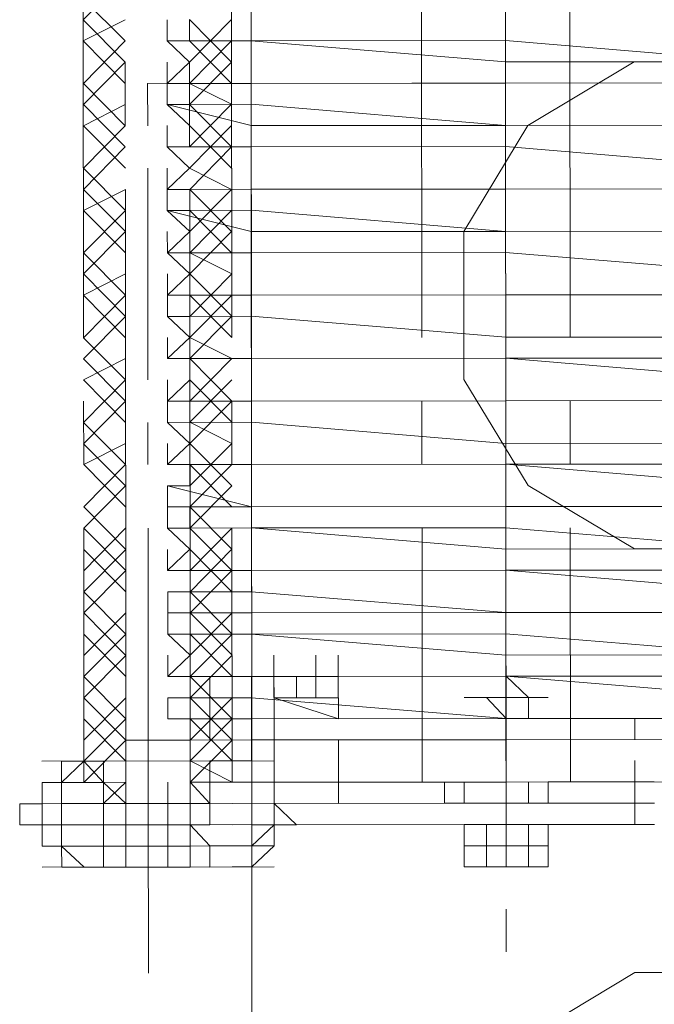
# Model space of a CAD drawing. Header units: inches. Extents: x -5850 to 5646, y 8947 to 13007.
# Tile 79 of 256: x -4414 to -4401, y 10679 to 10699. Entities that reach past the tile are written whole.
import ezdxf

# ---------------------------------------------------------------- set-up
doc = ezdxf.new("R2010")
doc.units = ezdxf.units.IN
doc.header["$MEASUREMENT"] = 0
doc.layers.add('at_Entity', color=7, linetype='Continuous')

msp = doc.modelspace()

# ---------------------------------------------------------------- linework, layer by layer
at = {"layer": 'at_Entity', "color": 7, "lineweight": 20}
for p, q in [((-4409.124, 10683.303), (-4409.149, 10711.179)), ((-4412.478, 10692.166), (-4412.486, 10701.886)), ((-4409.522, 10692.169), (-4409.531, 10701.889)), ((-4405.73, 10692.172), (-4405.739, 10701.892)), ((-4402.775, 10692.175), (-4402.783, 10701.895)), ((-4410.81, 10698.084), (-4410.81, 10698.508)), ((-4410.364, 10698.085), (-4410.364, 10698.509)), ((-4410.81, 10698.084), (-4409.137, 10698.086)), ((-4409.137, 10698.086), (-4410.81, 10698.084)), ((-4410.81, 10698.084), (-4410.364, 10698.085)), ((-4410.363, 10697.661), (-4410.81, 10698.084)), ((-4404.062, 10698.09), (-4409.137, 10698.086)), ((-4409.137, 10698.086), (-4404.062, 10697.667)), ((-4404.062, 10698.09), (-4398.988, 10697.671)), ((-4411.645, 10696.394), (-4411.646, 10697.66)), ((-4411.645, 10696.394), (-4411.646, 10697.66)), ((-4410.809, 10697.237), (-4410.81, 10697.661)), ((-4410.809, 10697.237), (-4410.363, 10697.661)), ((-4410.363, 10697.661), (-4410.362, 10696.395)), ((-4410.363, 10697.661), (-4410.362, 10696.395)), ((-4398.988, 10697.671), (-4404.062, 10697.667)), ((-4410.809, 10697.237), (-4409.136, 10697.238)), ((-4409.136, 10697.238), (-4410.809, 10697.237)), ((-4410.809, 10696.819), (-4410.809, 10697.237)), ((-4410.363, 10697.237), (-4410.809, 10697.237)), ((-4410.363, 10696.819), (-4410.363, 10697.237)), ((-4409.136, 10697.238), (-4404.062, 10697.243)), ((-4404.062, 10697.243), (-4409.136, 10697.238)), ((-4404.062, 10697.243), (-4398.987, 10697.247)), ((-4398.987, 10697.247), (-4404.062, 10697.243)), ((-4409.136, 10696.82), (-4410.809, 10696.819)), ((-4410.809, 10696.819), (-4409.136, 10696.396)), ((-4410.809, 10696.819), (-4410.363, 10696.819)), ((-4410.362, 10696.395), (-4410.809, 10696.819)), ((-4409.127, 10687.1), (-4409.136, 10696.82)), ((-4409.136, 10696.82), (-4404.061, 10696.401)), ((-4410.808, 10695.971), (-4410.808, 10696.395)), ((-4410.362, 10695.971), (-4410.362, 10696.395)), ((-4404.061, 10696.401), (-4409.136, 10696.396)), ((-4404.061, 10696.401), (-4398.986, 10696.405)), ((-4398.986, 10696.405), (-4404.061, 10696.401)), ((-4404.061, 10695.977), (-4410.808, 10695.971)), ((-4410.808, 10695.971), (-4409.135, 10695.972)), ((-4410.808, 10695.971), (-4410.362, 10695.971)), ((-4410.362, 10695.548), (-4410.808, 10695.971)), ((-4409.135, 10695.972), (-4404.061, 10695.977)), ((-4404.061, 10695.977), (-4398.986, 10695.558)), ((-4404.061, 10695.977), (-4398.986, 10695.558)), ((-4410.807, 10695.123), (-4410.808, 10695.547)), ((-4410.807, 10695.123), (-4410.362, 10695.548)), ((-4411.634, 10684.143), (-4411.644, 10695.123)), ((-4411.634, 10684.143), (-4411.644, 10695.123)), ((-4410.807, 10695.123), (-4409.134, 10695.125)), ((-4409.134, 10695.125), (-4410.807, 10695.123)), ((-4410.361, 10695.124), (-4410.807, 10695.123)), ((-4410.807, 10694.705), (-4410.807, 10695.123)), ((-4410.361, 10695.124), (-4410.351, 10684.144)), ((-4410.361, 10695.124), (-4410.351, 10684.144)), ((-4410.361, 10694.705), (-4410.361, 10695.124)), ((-4409.134, 10695.125), (-4404.06, 10695.129)), ((-4404.06, 10695.129), (-4409.134, 10695.125)), ((-4404.06, 10695.129), (-4398.985, 10695.134)), ((-4398.985, 10695.134), (-4404.06, 10695.129)), ((-4409.134, 10694.707), (-4410.807, 10694.705)), ((-4410.807, 10694.705), (-4409.134, 10694.283)), ((-4410.807, 10694.705), (-4410.361, 10694.705)), ((-4410.36, 10694.282), (-4410.807, 10694.705)), ((-4409.134, 10694.707), (-4404.059, 10694.287)), ((-4409.134, 10694.283), (-4404.059, 10694.287)), ((-4404.059, 10694.287), (-4398.985, 10694.292)), ((-4398.985, 10694.292), (-4404.059, 10694.287)), ((-4410.806, 10693.857), (-4410.807, 10694.281)), ((-4410.806, 10693.857), (-4410.36, 10694.282)), ((-4410.806, 10693.857), (-4409.133, 10693.859)), ((-4409.133, 10693.859), (-4410.806, 10693.857)), ((-4410.36, 10693.44), (-4410.806, 10693.857)), ((-4409.133, 10693.859), (-4404.059, 10693.863)), ((-4404.059, 10693.863), (-4409.133, 10693.859)), ((-4404.059, 10693.863), (-4398.984, 10693.45)), ((-4398.984, 10693.45), (-4404.059, 10693.863)), ((-4410.805, 10693.015), (-4410.806, 10693.439)), ((-4410.805, 10693.015), (-4410.36, 10693.44)), ((-4410.805, 10693.015), (-4409.132, 10693.017)), ((-4409.132, 10693.017), (-4410.805, 10693.015)), ((-4410.359, 10693.016), (-4410.805, 10693.015)), ((-4410.805, 10692.592), (-4410.805, 10693.015)), ((-4410.359, 10692.592), (-4410.359, 10693.016)), ((-4409.132, 10693.017), (-4404.058, 10693.021)), ((-4409.132, 10693.017), (-4404.058, 10693.021)), ((-4404.058, 10693.021), (-4398.983, 10693.026)), ((-4398.983, 10693.026), (-4404.058, 10693.021)), ((-4410.805, 10692.592), (-4409.132, 10692.593)), ((-4409.132, 10692.593), (-4410.805, 10692.592)), ((-4410.805, 10692.592), (-4410.359, 10692.592)), ((-4410.359, 10692.168), (-4410.805, 10692.592)), ((-4409.132, 10692.593), (-4404.057, 10692.174)), ((-4409.132, 10692.593), (-4404.057, 10692.174)), ((-4410.804, 10691.75), (-4410.805, 10692.168)), ((-4410.804, 10691.75), (-4410.359, 10692.168)), ((-4404.057, 10692.174), (-4398.983, 10692.178)), ((-4398.983, 10692.178), (-4404.057, 10692.174)), ((-4410.804, 10691.75), (-4409.131, 10691.751)), ((-4409.131, 10691.751), (-4410.804, 10691.75)), ((-4410.358, 10691.75), (-4410.804, 10691.75)), ((-4410.358, 10691.326), (-4410.358, 10691.75)), ((-4409.131, 10691.751), (-4404.057, 10691.756)), ((-4404.057, 10691.756), (-4409.131, 10691.751)), ((-4398.982, 10691.76), (-4404.057, 10691.756)), ((-4404.057, 10691.756), (-4398.982, 10691.336)), ((-4410.804, 10690.902), (-4410.804, 10691.326)), ((-4410.804, 10690.902), (-4410.358, 10691.326)), ((-4412.475, 10689.635), (-4412.476, 10690.9)), ((-4410.804, 10690.902), (-4409.131, 10690.903)), ((-4409.131, 10690.903), (-4410.804, 10690.902)), ((-4410.803, 10690.478), (-4410.804, 10690.902)), ((-4410.357, 10690.902), (-4410.804, 10690.902)), ((-4410.357, 10690.479), (-4410.357, 10690.902)), ((-4409.52, 10689.637), (-4409.521, 10690.903)), ((-4409.131, 10690.903), (-4404.056, 10690.908)), ((-4409.131, 10690.903), (-4404.056, 10690.908)), ((-4405.728, 10689.641), (-4405.729, 10690.906)), ((-4404.056, 10690.908), (-4398.982, 10690.913)), ((-4398.982, 10690.913), (-4404.056, 10690.908)), ((-4402.772, 10689.643), (-4402.773, 10690.909)), ((-4410.803, 10690.478), (-4409.13, 10690.48)), ((-4409.13, 10690.48), (-4410.803, 10690.478)), ((-4410.803, 10690.478), (-4410.357, 10690.479)), ((-4410.357, 10690.055), (-4410.803, 10690.478)), ((-4409.13, 10690.48), (-4404.055, 10690.06)), ((-4409.13, 10690.48), (-4404.055, 10690.06)), ((-4410.802, 10689.636), (-4410.803, 10690.054)), ((-4410.802, 10689.636), (-4410.357, 10690.055)), ((-4404.055, 10690.06), (-4398.981, 10690.065)), ((-4398.981, 10690.065), (-4404.055, 10690.06)), ((-4410.802, 10689.636), (-4409.129, 10689.638)), ((-4409.129, 10689.638), (-4410.802, 10689.636)), ((-4410.356, 10689.637), (-4410.802, 10689.636)), ((-4410.356, 10689.213), (-4410.356, 10689.637)), ((-4409.129, 10689.638), (-4404.055, 10689.642)), ((-4409.129, 10689.638), (-4404.055, 10689.642)), ((-4398.98, 10689.647), (-4404.055, 10689.642)), ((-4404.055, 10689.642), (-4398.98, 10689.223)), ((-4410.802, 10689.212), (-4410.356, 10689.213)), ((-4410.802, 10689.212), (-4409.129, 10688.796)), ((-4410.802, 10689.212), (-4410.802, 10688.794)), ((-4409.129, 10688.796), (-4410.802, 10688.794)), ((-4410.801, 10688.37), (-4410.802, 10688.794)), ((-4410.356, 10688.794), (-4410.802, 10688.794)), ((-4410.355, 10688.371), (-4410.356, 10688.794)), ((-4409.129, 10688.796), (-4404.054, 10688.8)), ((-4409.129, 10688.796), (-4404.054, 10688.8)), ((-4404.054, 10688.8), (-4398.98, 10688.805)), ((-4398.98, 10688.805), (-4404.054, 10688.8)), ((-4412.47, 10683.3), (-4412.474, 10688.369)), ((-4410.801, 10688.37), (-4409.128, 10688.372)), ((-4409.128, 10688.372), (-4410.801, 10688.37)), ((-4410.801, 10688.37), (-4410.355, 10688.371)), ((-4410.355, 10687.947), (-4410.801, 10688.37)), ((-4409.514, 10683.302), (-4409.519, 10688.371)), ((-4409.128, 10688.372), (-4404.054, 10688.376)), ((-4409.128, 10688.372), (-4404.053, 10687.952)), ((-4405.722, 10683.306), (-4405.727, 10688.375)), ((-4404.054, 10688.376), (-4398.979, 10687.957)), ((-4402.767, 10683.308), (-4402.771, 10688.377)), ((-4410.801, 10687.523), (-4410.355, 10687.947)), ((-4410.801, 10687.523), (-4410.801, 10687.946)), ((-4398.979, 10687.957), (-4404.053, 10687.952)), ((-4410.801, 10687.523), (-4409.128, 10687.524)), ((-4409.128, 10687.524), (-4410.801, 10687.523)), ((-4410.354, 10687.523), (-4410.801, 10687.523)), ((-4410.354, 10687.099), (-4410.354, 10687.523)), ((-4409.128, 10687.524), (-4404.053, 10687.529)), ((-4404.053, 10687.529), (-4409.128, 10687.524)), ((-4398.979, 10687.533), (-4404.053, 10687.529)), ((-4404.053, 10687.529), (-4398.978, 10687.109)), ((-4410.8, 10687.099), (-4409.127, 10687.1)), ((-4410.8, 10687.099), (-4410.8, 10686.681)), ((-4410.8, 10687.099), (-4410.354, 10687.099)), ((-4409.127, 10687.1), (-4404.052, 10686.687)), ((-4410.8, 10686.681), (-4409.127, 10686.682)), ((-4410.799, 10686.257), (-4410.8, 10686.681)), ((-4410.354, 10686.681), (-4410.8, 10686.681)), ((-4410.353, 10686.257), (-4410.354, 10686.681)), ((-4404.052, 10686.687), (-4409.127, 10686.682)), ((-4404.052, 10686.687), (-4398.978, 10686.691)), ((-4398.978, 10686.691), (-4404.052, 10686.687)), ((-4410.799, 10686.257), (-4409.126, 10686.258)), ((-4409.126, 10686.258), (-4410.799, 10686.257)), ((-4410.799, 10686.257), (-4410.353, 10686.257)), ((-4410.353, 10685.833), (-4410.799, 10686.257)), ((-4409.126, 10686.258), (-4404.052, 10686.263)), ((-4409.126, 10686.258), (-4404.052, 10685.839)), ((-4404.052, 10686.263), (-4398.977, 10685.844)), ((-4398.977, 10685.844), (-4404.052, 10685.839)), ((-4410.799, 10685.409), (-4410.799, 10685.833)), ((-4410.799, 10685.409), (-4410.353, 10685.833)), ((-4408.68, 10685.411), (-4408.68, 10685.835)), ((-4408.68, 10685.411), (-4408.68, 10685.835)), ((-4407.843, 10685.412), (-4407.844, 10685.836)), ((-4407.397, 10685.412), (-4407.397, 10685.836)), ((-4410.799, 10685.409), (-4409.126, 10685.411)), ((-4410.799, 10685.409), (-4409.962, 10685.41)), ((-4410.353, 10685.41), (-4410.799, 10685.409)), ((-4410.352, 10684.986), (-4410.353, 10685.41)), ((-4409.962, 10685.41), (-4409.962, 10684.986)), ((-4409.516, 10685.41), (-4409.962, 10685.41)), ((-4409.126, 10685.411), (-4409.516, 10685.41)), ((-4409.516, 10684.987), (-4409.516, 10685.41)), ((-4409.126, 10685.411), (-4404.051, 10685.415)), ((-4407.397, 10685.412), (-4409.126, 10685.411)), ((-4409.125, 10684.569), (-4409.126, 10685.411)), ((-4408.68, 10685.411), (-4404.051, 10685.415)), ((-4407.397, 10685.412), (-4408.68, 10685.411)), ((-4408.679, 10684.987), (-4408.68, 10685.411)), ((-4408.68, 10685.411), (-4408.233, 10685.411)), ((-4408.679, 10684.987), (-4408.68, 10685.411)), ((-4408.679, 10684.987), (-4408.68, 10685.411)), ((-4408.233, 10685.411), (-4408.233, 10684.988)), ((-4407.843, 10685.412), (-4407.843, 10684.988)), ((-4407.843, 10685.412), (-4407.843, 10684.988)), ((-4407.843, 10684.988), (-4407.843, 10685.412)), ((-4407.843, 10684.988), (-4407.843, 10685.412)), ((-4407.397, 10685.412), (-4407.397, 10684.988)), ((-4407.397, 10684.988), (-4407.397, 10685.412)), ((-4407.397, 10684.988), (-4407.397, 10685.412)), ((-4407.397, 10685.412), (-4407.397, 10684.988)), ((-4407.397, 10684.988), (-4407.397, 10685.412)), ((-4398.977, 10685.42), (-4404.051, 10685.415)), ((-4404.051, 10685.415), (-4398.976, 10684.996)), ((-4404.051, 10685.415), (-4404.051, 10684.991)), ((-4403.605, 10684.992), (-4404.051, 10685.415)), ((-4410.798, 10684.985), (-4409.962, 10684.986)), ((-4410.798, 10684.985), (-4410.352, 10684.986)), ((-4410.798, 10684.985), (-4410.798, 10684.567)), ((-4409.962, 10684.986), (-4409.516, 10684.987)), ((-4409.962, 10684.986), (-4409.961, 10684.144)), ((-4409.961, 10684.144), (-4409.962, 10684.986)), ((-4409.516, 10684.987), (-4409.515, 10684.144)), ((-4409.515, 10684.144), (-4409.516, 10684.987)), ((-4409.516, 10684.987), (-4409.125, 10684.987)), ((-4409.125, 10684.987), (-4404.05, 10684.573)), ((-4408.679, 10684.987), (-4407.397, 10684.988)), ((-4408.233, 10684.988), (-4408.679, 10684.987)), ((-4407.396, 10684.57), (-4408.679, 10684.987)), ((-4404.051, 10684.991), (-4404.441, 10684.991)), ((-4404.441, 10684.991), (-4404.05, 10684.573)), ((-4403.604, 10684.574), (-4403.605, 10684.992)), ((-4411.634, 10684.143), (-4411.634, 10684.566)), ((-4411.634, 10684.143), (-4411.634, 10684.566)), ((-4411.634, 10684.143), (-4411.634, 10684.566)), ((-4411.634, 10684.143), (-4411.634, 10684.566)), ((-4411.634, 10684.143), (-4411.634, 10684.566)), ((-4410.798, 10684.567), (-4409.125, 10684.569)), ((-4410.352, 10684.568), (-4410.798, 10684.567)), ((-4410.351, 10684.144), (-4410.352, 10684.568)), ((-4410.351, 10684.144), (-4410.352, 10684.568)), ((-4410.351, 10684.144), (-4410.352, 10684.568)), ((-4410.351, 10684.144), (-4410.352, 10684.568)), ((-4410.351, 10684.144), (-4410.352, 10684.568)), ((-4410.351, 10684.144), (-4410.352, 10684.568)), ((-4404.05, 10684.573), (-4409.125, 10684.569)), ((-4409.125, 10684.145), (-4409.125, 10684.569)), ((-4398.976, 10684.578), (-4404.05, 10684.573)), ((-4404.05, 10684.573), (-4402.768, 10684.574)), ((-4404.05, 10684.573), (-4403.604, 10684.574)), ((-4402.768, 10684.574), (-4398.976, 10684.578)), ((-4411.634, 10684.143), (-4410.351, 10684.144)), ((-4410.351, 10684.144), (-4411.634, 10684.143)), ((-4411.633, 10683.301), (-4411.634, 10684.143)), ((-4411.634, 10684.143), (-4411.633, 10683.301)), ((-4411.633, 10683.301), (-4411.634, 10684.143)), ((-4410.351, 10684.144), (-4409.125, 10684.145)), ((-4410.351, 10684.144), (-4410.351, 10683.302)), ((-4410.35, 10682.878), (-4410.351, 10684.144)), ((-4410.351, 10684.144), (-4410.351, 10683.302)), ((-4409.125, 10684.145), (-4404.05, 10684.149)), ((-4409.124, 10683.303), (-4409.125, 10684.145)), ((-4407.396, 10684.146), (-4405.723, 10684.148)), ((-4405.723, 10684.148), (-4407.396, 10684.146)), ((-4407.395, 10682.881), (-4407.396, 10684.146)), ((-4404.05, 10684.149), (-4398.975, 10684.154)), ((-4401.485, 10684.152), (-4402.767, 10684.151)), ((-4401.485, 10684.152), (-4402.767, 10684.151)), ((-4412.47, 10683.724), (-4412.916, 10683.723)), ((-4412.916, 10683.723), (-4412.916, 10683.299)), ((-4412.916, 10683.299), (-4412.916, 10683.723)), ((-4412.079, 10683.3), (-4412.08, 10683.724)), ((-4412.079, 10683.3), (-4412.08, 10683.724)), ((-4410.351, 10683.302), (-4410.351, 10683.726)), ((-4410.351, 10683.302), (-4410.351, 10683.726)), ((-4409.124, 10683.727), (-4409.515, 10683.726)), ((-4409.124, 10683.303), (-4409.124, 10683.727)), ((-4409.124, 10683.303), (-4409.124, 10683.727)), ((-4408.678, 10683.303), (-4408.678, 10683.727)), ((-4413.306, 10682.875), (-4413.306, 10683.299)), ((-4413.306, 10683.299), (-4412.916, 10683.299)), ((-4412.47, 10683.3), (-4412.916, 10683.299)), ((-4412.916, 10683.299), (-4412.915, 10682.452)), ((-4412.915, 10682.452), (-4412.916, 10683.299)), ((-4412.079, 10683.3), (-4412.47, 10683.3)), ((-4411.633, 10683.301), (-4412.079, 10683.3)), ((-4412.079, 10682.876), (-4411.633, 10683.301)), ((-4412.079, 10682.876), (-4412.079, 10683.3)), ((-4412.079, 10682.876), (-4412.079, 10683.3)), ((-4411.633, 10682.877), (-4411.633, 10683.301)), ((-4411.633, 10682.877), (-4411.633, 10683.301)), ((-4410.796, 10682.877), (-4410.797, 10683.301)), ((-4410.35, 10682.878), (-4410.351, 10683.302)), ((-4410.35, 10682.878), (-4410.351, 10683.302)), ((-4409.96, 10683.302), (-4410.351, 10683.302)), ((-4410.351, 10683.302), (-4410.35, 10682.878)), ((-4409.96, 10683.302), (-4409.96, 10682.878)), ((-4409.514, 10683.302), (-4409.96, 10683.302)), ((-4409.124, 10683.303), (-4409.514, 10683.302)), ((-4404.049, 10683.307), (-4409.124, 10683.303)), ((-4408.678, 10683.303), (-4409.124, 10683.303)), ((-4409.115, 10673.589), (-4409.124, 10683.303)), ((-4409.123, 10682.455), (-4409.124, 10683.303)), ((-4408.677, 10682.879), (-4408.678, 10683.303)), ((-4408.677, 10682.879), (-4408.678, 10683.303)), ((-4408.678, 10683.303), (-4408.677, 10682.879)), ((-4407.395, 10683.304), (-4405.276, 10683.306)), ((-4405.722, 10683.306), (-4403.213, 10683.308)), ((-4405.276, 10683.306), (-4405.276, 10682.882)), ((-4404.885, 10682.883), (-4404.886, 10683.307)), ((-4404.885, 10682.883), (-4404.886, 10683.307)), ((-4398.975, 10683.312), (-4404.049, 10683.307)), ((-4403.603, 10682.884), (-4403.603, 10683.308)), ((-4403.603, 10682.884), (-4403.603, 10683.308)), ((-4403.603, 10682.884), (-4403.603, 10683.308)), ((-4401.094, 10683.31), (-4403.213, 10683.308)), ((-4403.212, 10682.884), (-4403.213, 10683.308)), ((-4402.767, 10683.308), (-4403.213, 10683.308)), ((-4413.306, 10682.875), (-4413.752, 10682.875)), ((-4413.752, 10682.875), (-4413.751, 10682.451)), ((-4412.915, 10682.876), (-4413.306, 10682.875)), ((-4412.915, 10682.876), (-4413.306, 10682.875)), ((-4413.306, 10682.875), (-4413.305, 10682.451)), ((-4413.305, 10682.451), (-4413.306, 10682.875)), ((-4413.305, 10682.451), (-4413.306, 10682.875)), ((-4413.306, 10682.875), (-4413.305, 10682.451)), ((-4412.915, 10682.452), (-4412.915, 10682.876)), ((-4412.079, 10682.876), (-4412.915, 10682.876)), ((-4412.915, 10682.876), (-4412.915, 10682.452)), ((-4412.079, 10682.876), (-4411.633, 10682.877)), ((-4411.633, 10682.877), (-4412.079, 10682.876)), ((-4412.079, 10682.453), (-4412.079, 10682.876)), ((-4411.632, 10682.453), (-4411.633, 10682.877)), ((-4411.633, 10682.877), (-4411.632, 10682.453)), ((-4411.633, 10682.877), (-4410.796, 10682.877)), ((-4410.35, 10682.878), (-4410.796, 10682.877)), ((-4410.796, 10682.877), (-4410.796, 10682.454)), ((-4410.796, 10682.877), (-4410.796, 10682.454)), ((-4409.96, 10682.878), (-4410.35, 10682.878)), ((-4409.96, 10682.878), (-4410.35, 10682.878)), ((-4404.885, 10682.883), (-4409.96, 10682.878)), ((-4409.514, 10682.879), (-4404.439, 10682.883)), ((-4409.123, 10682.455), (-4409.123, 10682.879)), ((-4408.231, 10682.456), (-4408.677, 10682.879)), ((-4408.677, 10682.456), (-4408.677, 10682.879)), ((-4408.677, 10682.032), (-4408.677, 10682.879)), ((-4408.677, 10682.879), (-4408.677, 10682.456)), ((-4407.395, 10682.881), (-4404.885, 10682.883)), ((-4405.276, 10682.882), (-4403.212, 10682.884)), ((-4404.885, 10682.883), (-4404.049, 10682.884)), ((-4404.439, 10682.883), (-4404.885, 10682.883)), ((-4404.439, 10682.883), (-4404.049, 10682.884)), ((-4404.049, 10682.884), (-4401.093, 10682.886)), ((-4401.484, 10682.886), (-4403.603, 10682.884)), ((-4403.212, 10682.884), (-4403.603, 10682.884)), ((-4413.305, 10682.451), (-4413.751, 10682.451)), ((-4413.305, 10682.451), (-4412.915, 10682.452)), ((-4412.915, 10682.452), (-4413.305, 10682.451)), ((-4412.915, 10682.452), (-4413.305, 10682.451)), ((-4412.079, 10682.453), (-4412.915, 10682.452)), ((-4412.915, 10682.028), (-4412.915, 10682.452)), ((-4412.915, 10682.452), (-4412.915, 10682.028)), ((-4410.35, 10682.454), (-4412.079, 10682.453)), ((-4412.079, 10682.453), (-4411.632, 10682.453)), ((-4412.079, 10682.453), (-4412.078, 10682.029)), ((-4410.35, 10682.454), (-4410.796, 10682.454)), ((-4410.35, 10682.454), (-4409.959, 10682.031)), ((-4409.96, 10682.454), (-4410.35, 10682.454)), ((-4410.349, 10682.03), (-4410.35, 10682.454)), ((-4404.885, 10682.459), (-4409.96, 10682.454)), ((-4409.513, 10682.455), (-4404.439, 10682.459)), ((-4409.123, 10682.031), (-4408.677, 10682.456)), ((-4408.677, 10682.456), (-4409.123, 10682.455)), ((-4408.677, 10682.456), (-4408.231, 10682.456)), ((-4403.602, 10682.46), (-4404.885, 10682.459)), ((-4404.885, 10682.459), (-4404.885, 10682.035)), ((-4404.439, 10682.459), (-4403.602, 10682.46)), ((-4404.438, 10682.036), (-4404.439, 10682.459)), ((-4403.602, 10682.46), (-4401.093, 10682.462)), ((-4403.602, 10682.036), (-4403.602, 10682.46)), ((-4403.212, 10682.46), (-4403.602, 10682.46)), ((-4403.212, 10682.46), (-4403.212, 10682.037)), ((-4403.212, 10682.037), (-4403.212, 10682.46)), ((-4403.212, 10682.037), (-4403.212, 10682.46)), ((-4403.212, 10682.037), (-4403.212, 10682.46)), ((-4412.469, 10682.028), (-4412.915, 10682.028)), ((-4412.915, 10682.028), (-4412.468, 10681.61)), ((-4412.469, 10682.028), (-4411.632, 10682.029)), ((-4412.078, 10682.029), (-4411.186, 10682.03)), ((-4412.078, 10681.611), (-4412.078, 10682.029)), ((-4412.078, 10682.029), (-4411.632, 10682.029)), ((-4411.632, 10682.029), (-4411.186, 10682.03)), ((-4410.796, 10682.03), (-4411.632, 10682.029)), ((-4410.349, 10682.03), (-4411.632, 10682.029)), ((-4411.186, 10682.03), (-4411.632, 10682.029)), ((-4411.632, 10682.029), (-4411.632, 10681.611)), ((-4411.632, 10681.611), (-4411.632, 10682.029)), ((-4411.186, 10682.03), (-4410.796, 10682.03)), ((-4411.186, 10682.03), (-4410.349, 10682.03)), ((-4410.349, 10682.03), (-4411.186, 10682.03)), ((-4410.796, 10682.03), (-4410.795, 10681.612)), ((-4410.349, 10682.03), (-4409.959, 10682.031)), ((-4410.349, 10682.03), (-4410.349, 10681.612)), ((-4409.959, 10682.031), (-4409.513, 10682.031)), ((-4409.959, 10682.031), (-4409.959, 10681.612)), ((-4409.513, 10682.031), (-4409.123, 10682.031)), ((-4409.123, 10682.031), (-4408.677, 10682.032)), ((-4409.122, 10681.613), (-4409.123, 10682.031)), ((-4403.602, 10682.036), (-4404.885, 10682.035)), ((-4404.048, 10682.036), (-4404.885, 10682.035)), ((-4404.885, 10682.035), (-4404.048, 10682.036)), ((-4404.884, 10681.617), (-4404.885, 10682.035)), ((-4404.438, 10682.036), (-4404.048, 10682.036)), ((-4404.438, 10682.036), (-4404.438, 10681.617)), ((-4404.048, 10682.036), (-4403.212, 10682.037)), ((-4404.048, 10682.036), (-4403.602, 10682.036)), ((-4403.602, 10682.036), (-4404.048, 10682.036)), ((-4403.602, 10682.036), (-4404.048, 10682.036)), ((-4403.212, 10682.037), (-4403.602, 10682.036)), ((-4403.602, 10682.036), (-4403.602, 10681.618)), ((-4403.602, 10681.618), (-4403.602, 10682.036)), ((-4403.212, 10682.037), (-4403.211, 10681.618)), ((-4412.468, 10681.61), (-4412.078, 10681.611)), ((-4410.349, 10681.612), (-4411.632, 10681.611)), ((-4409.959, 10681.612), (-4409.513, 10681.613)), ((-4409.513, 10681.613), (-4409.122, 10681.613)), ((-4403.602, 10681.618), (-4404.884, 10681.617)), ((-4403.211, 10681.618), (-4403.602, 10681.618))]:
    msp.add_line(p, q, dxfattribs=at)
at = {"layer": 'at_Entity', "color": 3, "lineweight": 20}
for p, q in [((-4404.064, 10699.78), (-4404.06, 10695.553)), ((-4412.483, 10698.507), (-4411.648, 10699.349)), ((-4412.484, 10698.925), (-4411.646, 10698.084)), ((-4412.483, 10698.083), (-4411.647, 10698.507)), ((-4412.483, 10698.507), (-4411.646, 10697.66)), ((-4410.364, 10698.509), (-4409.527, 10697.662)), ((-4410.363, 10697.661), (-4409.528, 10698.509)), ((-4404.062, 10697.667), (-4404.063, 10698.514)), ((-4412.483, 10698.083), (-4411.646, 10697.236)), ((-4412.482, 10697.235), (-4411.646, 10698.084)), ((-4410.364, 10698.085), (-4409.527, 10697.238)), ((-4410.363, 10697.237), (-4409.527, 10698.086)), ((-4404.062, 10697.667), (-4404.062, 10698.09)), ((-4412.482, 10696.817), (-4411.646, 10697.66)), ((-4410.363, 10696.819), (-4409.527, 10697.662)), ((-4404.062, 10697.243), (-4404.062, 10697.667)), ((-4412.482, 10697.235), (-4411.645, 10696.394)), ((-4396.868, 10697.249), (-4411.2, 10697.236)), ((-4411.199, 10696.394), (-4411.2, 10697.236)), ((-4410.363, 10697.237), (-4409.526, 10696.82)), ((-4404.061, 10696.401), (-4404.062, 10697.243)), ((-4412.482, 10696.817), (-4411.645, 10695.97)), ((-4412.481, 10696.393), (-4411.645, 10696.818)), ((-4410.363, 10696.819), (-4409.525, 10695.972)), ((-4410.362, 10695.971), (-4409.526, 10696.82)), ((-4412.481, 10695.546), (-4411.645, 10696.394)), ((-4412.481, 10696.393), (-4411.644, 10695.546)), ((-4410.362, 10695.548), (-4409.526, 10696.396)), ((-4410.362, 10696.395), (-4409.525, 10695.548)), ((-4404.061, 10696.401), (-4404.061, 10695.977)), ((-4412.48, 10695.122), (-4411.645, 10695.97)), ((-4410.361, 10695.124), (-4409.525, 10695.972)), ((-4404.06, 10695.129), (-4404.061, 10695.977)), ((-4412.481, 10695.546), (-4411.643, 10694.704)), ((-4411.194, 10691.325), (-4411.198, 10695.547)), ((-4410.362, 10695.548), (-4409.525, 10695.124)), ((-4404.06, 10695.129), (-4404.06, 10695.553)), ((-4412.48, 10694.704), (-4411.644, 10695.123)), ((-4412.48, 10695.122), (-4411.643, 10694.281)), ((-4410.361, 10695.124), (-4409.524, 10694.282)), ((-4410.36, 10694.282), (-4409.525, 10695.124)), ((-4404.06, 10695.129), (-4404.059, 10694.287)), ((-4404.06, 10695.129), (-4404.059, 10694.711)), ((-4412.48, 10694.704), (-4411.643, 10693.857)), ((-4412.479, 10693.856), (-4411.643, 10694.704)), ((-4410.361, 10694.705), (-4409.524, 10693.859)), ((-4410.36, 10693.858), (-4409.524, 10694.706)), ((-4404.059, 10694.287), (-4404.059, 10694.711)), ((-4404.059, 10694.711), (-4404.059, 10693.863)), ((-4404.059, 10694.711), (-4404.059, 10694.287)), ((-4410.36, 10693.44), (-4409.524, 10694.282)), ((-4404.059, 10694.287), (-4404.059, 10693.863)), ((-4412.479, 10693.438), (-4411.643, 10694.281)), ((-4412.479, 10693.856), (-4411.642, 10693.015)), ((-4410.36, 10693.858), (-4409.523, 10693.44)), ((-4404.059, 10693.863), (-4404.058, 10693.021)), ((-4412.479, 10693.438), (-4411.642, 10692.591)), ((-4412.478, 10693.014), (-4411.642, 10693.438)), ((-4410.36, 10693.44), (-4409.522, 10692.593)), ((-4410.359, 10692.592), (-4409.523, 10693.44)), ((-4404.058, 10693.021), (-4404.058, 10693.445)), ((-4412.478, 10692.166), (-4411.642, 10693.015)), ((-4412.478, 10693.014), (-4411.641, 10692.167)), ((-4410.359, 10692.168), (-4409.523, 10693.017)), ((-4410.359, 10693.016), (-4409.522, 10692.169)), ((-4404.058, 10693.021), (-4404.057, 10692.174)), ((-4412.477, 10691.748), (-4411.642, 10692.591)), ((-4410.358, 10691.75), (-4409.522, 10692.593)), ((-4404.057, 10692.174), (-4404.058, 10692.598)), ((-4404.058, 10692.598), (-4404.054, 10688.8)), ((-4412.478, 10692.166), (-4411.64, 10691.325)), ((-4410.359, 10692.168), (-4409.522, 10691.751)), ((-4404.057, 10691.756), (-4404.057, 10692.174)), ((-4404.057, 10691.756), (-4404.057, 10692.174)), ((-4404.057, 10692.174), (-4404.057, 10691.756)), ((-4412.477, 10691.324), (-4411.641, 10691.749)), ((-4412.477, 10691.748), (-4411.64, 10690.901)), ((-4410.358, 10691.75), (-4409.521, 10690.903)), ((-4410.357, 10690.902), (-4409.522, 10691.751)), ((-4404.057, 10691.756), (-4404.056, 10690.908)), ((-4412.477, 10691.324), (-4411.64, 10690.477)), ((-4412.476, 10690.477), (-4411.64, 10691.325)), ((-4410.358, 10691.326), (-4409.521, 10690.479)), ((-4410.357, 10690.479), (-4409.521, 10691.327)), ((-4404.056, 10690.908), (-4404.056, 10691.332)), ((-4412.476, 10690.053), (-4411.64, 10690.901)), ((-4410.357, 10690.055), (-4409.521, 10690.903)), ((-4404.056, 10690.908), (-4404.055, 10690.06)), ((-4412.476, 10690.477), (-4411.639, 10689.635)), ((-4411.193, 10689.636), (-4411.194, 10690.478)), ((-4410.357, 10690.479), (-4409.52, 10690.055)), ((-4404.055, 10690.06), (-4404.056, 10690.484)), ((-4404.055, 10690.06), (-4404.056, 10690.484)), ((-4412.476, 10690.053), (-4411.638, 10689.212)), ((-4412.475, 10689.635), (-4411.639, 10690.054)), ((-4410.357, 10690.055), (-4409.519, 10689.213)), ((-4410.356, 10689.213), (-4409.52, 10690.055)), ((-4404.055, 10690.06), (-4404.055, 10689.642)), ((-4404.055, 10690.06), (-4404.055, 10689.642)), ((-4404.055, 10689.642), (-4404.055, 10690.06)), ((-4412.475, 10688.793), (-4411.639, 10689.635)), ((-4412.475, 10689.635), (-4411.638, 10688.793)), ((-4410.356, 10689.637), (-4409.519, 10688.795)), ((-4410.356, 10688.794), (-4409.52, 10689.637)), ((-4404.055, 10689.642), (-4404.054, 10688.8)), ((-4412.474, 10688.369), (-4411.638, 10689.212)), ((-4410.355, 10688.371), (-4409.519, 10689.213)), ((-4404.054, 10688.8), (-4404.055, 10689.218)), ((-4412.475, 10688.793), (-4411.637, 10687.946)), ((-4410.356, 10688.794), (-4409.518, 10687.948)), ((-4404.054, 10688.8), (-4404.054, 10688.376)), ((-4412.474, 10688.369), (-4411.637, 10687.522)), ((-4412.473, 10687.521), (-4411.638, 10688.37)), ((-4411.188, 10684.143), (-4411.192, 10688.37)), ((-4410.355, 10688.371), (-4409.518, 10687.524)), ((-4410.354, 10687.523), (-4409.519, 10688.371)), ((-4404.054, 10688.376), (-4404.053, 10687.952)), ((-4412.474, 10687.945), (-4411.637, 10687.098)), ((-4412.473, 10687.097), (-4411.637, 10687.946)), ((-4410.355, 10687.947), (-4409.518, 10687.1)), ((-4410.354, 10687.099), (-4409.518, 10687.948)), ((-4404.053, 10687.952), (-4404.053, 10687.529)), ((-4404.053, 10687.529), (-4404.053, 10687.952)), ((-4412.473, 10686.679), (-4411.637, 10687.522)), ((-4410.354, 10686.681), (-4409.518, 10687.524)), ((-4404.053, 10687.529), (-4404.052, 10686.687)), ((-4404.053, 10687.529), (-4404.053, 10687.105)), ((-4412.473, 10687.097), (-4411.636, 10686.256)), ((-4410.354, 10687.099), (-4409.517, 10686.258)), ((-4404.052, 10686.687), (-4404.053, 10687.105)), ((-4404.053, 10687.105), (-4404.052, 10686.687)), ((-4412.473, 10686.679), (-4411.635, 10685.832)), ((-4412.472, 10685.832), (-4411.636, 10686.68)), ((-4410.354, 10686.681), (-4409.516, 10685.834)), ((-4410.353, 10685.833), (-4409.517, 10686.682)), ((-4404.052, 10686.687), (-4404.052, 10686.263)), ((-4412.472, 10685.408), (-4411.636, 10686.256)), ((-4412.472, 10686.255), (-4411.635, 10685.408)), ((-4410.353, 10685.41), (-4409.517, 10686.258)), ((-4410.353, 10686.257), (-4409.516, 10685.41)), ((-4404.052, 10686.263), (-4404.052, 10685.839)), ((-4404.052, 10685.839), (-4404.052, 10686.263)), ((-4412.471, 10684.984), (-4411.635, 10685.832)), ((-4410.352, 10684.986), (-4409.516, 10685.834)), ((-4404.051, 10685.415), (-4404.052, 10685.839)), ((-4404.052, 10685.839), (-4404.048, 10681.618)), ((-4404.052, 10685.839), (-4404.051, 10685.415)), ((-4404.051, 10685.415), (-4404.052, 10685.839)), ((-4412.472, 10685.408), (-4411.634, 10684.566)), ((-4410.353, 10685.41), (-4409.515, 10684.568)), ((-4409.962, 10685.41), (-4409.962, 10684.986)), ((-4408.68, 10685.411), (-4408.679, 10684.569)), ((-4408.68, 10685.411), (-4408.233, 10685.411)), ((-4408.679, 10684.987), (-4408.68, 10685.411)), ((-4408.233, 10685.411), (-4408.233, 10684.988)), ((-4407.397, 10685.412), (-4407.396, 10684.57)), ((-4404.05, 10684.573), (-4404.051, 10685.415)), ((-4412.471, 10684.984), (-4411.634, 10684.143)), ((-4412.47, 10684.142), (-4411.635, 10684.985)), ((-4410.352, 10684.986), (-4409.516, 10684.987)), ((-4410.352, 10684.986), (-4409.515, 10684.144)), ((-4410.351, 10684.144), (-4409.516, 10684.987)), ((-4409.962, 10684.986), (-4409.961, 10684.144)), ((-4408.679, 10684.987), (-4407.397, 10684.988)), ((-4404.887, 10684.991), (-4403.214, 10684.992)), ((-4404.05, 10684.573), (-4404.051, 10684.991)), ((-4412.471, 10684.566), (-4411.634, 10683.724)), ((-4412.47, 10683.724), (-4411.634, 10684.566)), ((-4410.352, 10684.568), (-4409.515, 10683.726)), ((-4410.351, 10683.726), (-4409.515, 10684.568)), ((-4408.677, 10682.032), (-4408.679, 10684.569)), ((-4404.05, 10684.573), (-4404.05, 10684.149)), ((-4404.05, 10684.573), (-4404.05, 10684.149)), ((-4404.05, 10684.149), (-4404.05, 10684.573)), ((-4401.485, 10684.152), (-4401.485, 10684.575)), ((-4412.47, 10683.3), (-4411.634, 10684.143)), ((-4411.634, 10684.143), (-4411.633, 10683.301)), ((-4411.187, 10682.877), (-4411.188, 10684.143)), ((-4410.351, 10684.144), (-4410.351, 10683.302)), ((-4410.351, 10683.302), (-4409.515, 10684.144)), ((-4404.05, 10684.149), (-4404.05, 10683.731)), ((-4404.05, 10684.149), (-4404.05, 10683.731)), ((-4404.05, 10683.731), (-4404.05, 10684.149)), ((-4404.05, 10683.731), (-4404.05, 10684.149)), ((-4413.307, 10683.723), (-4408.678, 10683.727)), ((-4412.916, 10683.299), (-4412.47, 10683.724)), ((-4412.47, 10683.724), (-4412.08, 10683.724)), ((-4412.47, 10683.724), (-4412.079, 10683.3)), ((-4412.47, 10683.3), (-4412.47, 10683.724)), ((-4412.08, 10683.724), (-4412.079, 10683.3)), ((-4410.351, 10683.726), (-4409.514, 10683.302)), ((-4410.351, 10683.302), (-4410.351, 10683.726)), ((-4409.124, 10683.727), (-4409.961, 10683.726)), ((-4409.961, 10683.726), (-4409.96, 10683.302)), ((-4409.124, 10683.303), (-4409.124, 10683.727)), ((-4404.049, 10683.307), (-4404.05, 10683.731)), ((-4404.05, 10683.731), (-4404.049, 10683.307)), ((-4404.049, 10683.307), (-4404.05, 10683.731)), ((-4404.049, 10683.307), (-4404.05, 10683.731)), ((-4404.049, 10683.307), (-4404.05, 10683.731)), ((-4401.485, 10683.733), (-4401.484, 10683.31)), ((-4401.484, 10683.31), (-4401.485, 10683.733)), ((-4413.305, 10682.028), (-4413.306, 10683.299)), ((-4413.306, 10683.299), (-4412.916, 10683.299)), ((-4412.916, 10683.299), (-4412.915, 10682.028)), ((-4412.079, 10683.3), (-4411.633, 10683.301)), ((-4412.079, 10683.3), (-4411.633, 10683.301)), ((-4412.079, 10682.876), (-4412.079, 10683.3)), ((-4412.079, 10682.876), (-4412.079, 10683.3)), ((-4411.633, 10682.877), (-4412.079, 10683.3)), ((-4412.079, 10683.3), (-4412.079, 10682.876)), ((-4411.633, 10683.301), (-4411.633, 10682.877)), ((-4409.96, 10683.302), (-4410.351, 10683.302)), ((-4410.351, 10683.302), (-4410.349, 10682.03)), ((-4410.351, 10683.302), (-4409.96, 10682.878)), ((-4410.351, 10683.302), (-4410.35, 10682.878)), ((-4409.96, 10682.878), (-4409.96, 10683.302)), ((-4409.96, 10682.878), (-4409.96, 10683.302)), ((-4409.96, 10683.302), (-4409.514, 10683.302)), ((-4408.678, 10683.303), (-4409.124, 10683.303)), ((-4408.677, 10682.032), (-4408.678, 10683.303)), ((-4404.049, 10683.307), (-4404.049, 10682.884)), ((-4404.049, 10683.307), (-4404.048, 10681.618)), ((-4404.049, 10682.884), (-4404.049, 10683.307)), ((-4401.484, 10683.31), (-4401.094, 10683.31)), ((-4401.484, 10682.886), (-4401.484, 10683.31)), ((-4412.079, 10682.453), (-4412.079, 10682.876)), ((-4412.079, 10682.453), (-4412.079, 10682.876)), ((-4411.633, 10682.877), (-4411.187, 10682.877)), ((-4411.187, 10682.877), (-4411.186, 10682.453)), ((-4411.184, 10679.498), (-4411.187, 10682.877)), ((-4409.96, 10682.454), (-4409.96, 10682.878)), ((-4409.96, 10682.454), (-4409.96, 10682.878)), ((-4404.049, 10682.884), (-4404.049, 10682.46)), ((-4401.483, 10682.462), (-4401.484, 10682.886)), ((-4411.186, 10682.453), (-4411.632, 10682.453)), ((-4411.632, 10682.453), (-4411.632, 10681.611)), ((-4411.186, 10682.03), (-4411.186, 10682.453)), ((-4410.796, 10682.03), (-4410.796, 10682.454)), ((-4404.438, 10682.036), (-4404.439, 10682.459)), ((-4404.048, 10682.036), (-4404.049, 10682.46)), ((-4404.048, 10682.036), (-4404.049, 10682.46)), ((-4403.602, 10682.036), (-4403.602, 10682.46)), ((-4412.915, 10682.028), (-4413.305, 10682.028)), ((-4412.914, 10681.61), (-4412.915, 10682.028)), ((-4410.349, 10682.03), (-4409.959, 10682.031)), ((-4409.959, 10682.031), (-4409.959, 10681.612)), ((-4409.122, 10681.613), (-4408.677, 10682.032)), ((-4413.305, 10681.609), (-4408.676, 10681.614)), ((-4412.468, 10681.61), (-4412.914, 10681.61)), ((-4411.632, 10681.611), (-4412.468, 10681.61)), ((-4409.959, 10681.612), (-4409.513, 10681.613)), ((-4409.513, 10681.613), (-4409.122, 10681.613)), ((-4404.047, 10680.77), (-4404.046, 10679.922))]:
    msp.add_line(p, q, dxfattribs=at)
at = {"layer": 'at_Entity', "color": 1, "lineweight": 20}
for p, q in [((-4401.497, 10697.669), (-4403.615, 10696.401)), ((-4398.541, 10697.672), (-4401.497, 10697.669)), ((-4403.615, 10696.401), (-4404.896, 10694.287)), ((-4404.896, 10694.287), (-4404.893, 10691.331)), ((-4404.893, 10691.331), (-4403.608, 10689.219)), ((-4403.608, 10689.219), (-4401.488, 10687.955)), ((-4401.488, 10687.955), (-4398.533, 10687.957)), ((-4401.481, 10679.507), (-4403.599, 10678.239)), ((-4398.525, 10679.509), (-4401.481, 10679.507))]:
    msp.add_line(p, q, dxfattribs=at)

doc.saveas('drawing.dxf')
